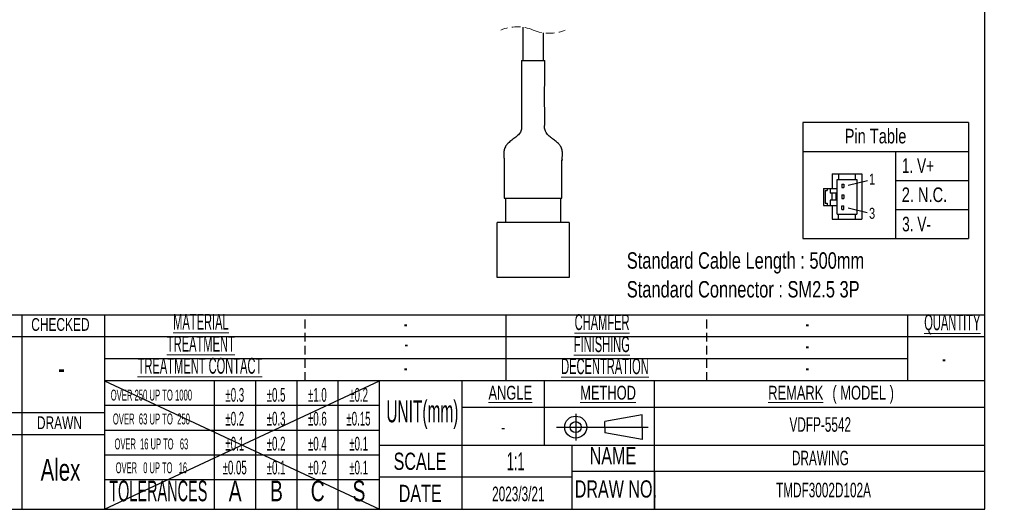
# Model space of a CAD drawing. Header units: millimetres. Extents: x 6 to 294, y 6 to 202.
# Tile 2 of 5: x 151 to 294, y 6 to 78. Entities that reach past the tile are written whole.
import ezdxf

# ---------------------------------------------------------------- set-up
doc = ezdxf.new("R2010")
doc.units = ezdxf.units.MM
doc.linetypes.add('HIDDEN', pattern=[1.905, 1.27, -0.635])
doc.styles.add('SLDTEXTSTYLE0', font='TXT', dxfattribs={"width": 0.75})
doc.styles.add('SLDTEXTSTYLE1', font='TXT', dxfattribs={"width": 0.7})
doc.styles.add('SLDTEXTSTYLE2', font='TXT', dxfattribs={"width": 0.605})
doc.styles.add('SLDTEXTSTYLE3', font='TXT', dxfattribs={"width": 0.525})
doc.styles.add('SLDTEXTSTYLE4', font='TXT', dxfattribs={"width": 0.515789})
doc.styles.add('SLDTEXTSTYLE5', font='TXT', dxfattribs={"width": 0.514474})

# ---------------------------------------------------------------- blocks, each defined once
blk = doc.blocks.new('SW_NOTE_0')
at = {"color": 0, "linetype": 'Continuous', "lineweight": 0, "char_height": 2.3813, "attachment_point": 1, "style": 'SLDTEXTSTYLE0'}
for s, insert in [('Standard Cable Length : 500mm', (0, 3.07)), ('Standard Connector : SM2.5 3P', (0, -1.11))]:
    blk.add_mtext(s, dxfattribs=dict(at, insert=insert))
blk = doc.blocks.new('SW_NOTE_2')
at = {"color": 0, "linetype": 'Continuous', "lineweight": 0, "char_height": 2, "attachment_point": 2, "style": 'SLDTEXTSTYLE1'}
for s, insert in [('\\LREMARK', (4.5, 2.58)), ('( MODEL )', (14.3, 2.58))]:
    blk.add_mtext(s, dxfattribs=dict(at, insert=insert))

msp = doc.modelspace()

# ---------------------------------------------------------------- linework, layer by layer
at = {"color": 7, "linetype": 'Continuous', "lineweight": 25}
for p, q in [((291.14, 6.45), (291.14, 199.04)), ((223.97, 76.49), (223.97, 71.67)), ((226.97, 71.67), (226.97, 75.67)), ((223.77, 71.67), (227.17, 71.67)), ((288.79, 62.64), (264.68, 62.64)), ((264.68, 62.64), (264.68, 45.8)), ((288.79, 62.64), (288.79, 45.8)), ((264.68, 58.43), (288.79, 58.43)), ((278.14, 58.43), (278.14, 45.8)), ((268.95, 55.18), (273.28, 55.18)), ((268.95, 55.18), (268.95, 53.08)), ((269.87, 55.18), (269.87, 54.37)), ((272.32, 54.37), (272.32, 55.18)), ((273.28, 55.18), (273.28, 48.6)), ((267.7, 53.08), (269.68, 53.08)), ((267.7, 53.08), (267.7, 50.61)), ((268.22, 53.08), (268.22, 52.78)), ((268.66, 53.08), (268.66, 52.4)), ((269.68, 54.37), (272.53, 54.37)), ((269.68, 49.33), (269.68, 54.37)), ((270.34, 53.71), (270.34, 53.19)), ((270.34, 53.71), (270.65, 53.71)), ((270.34, 53.19), (270.65, 53.19)), ((270.65, 53.71), (270.65, 53.19)), ((271.28, 53.52), (274.07, 54.22)), ((272.53, 54.37), (272.53, 49.33)), ((278.14, 54.22), (288.79, 54.22)), ((221.27, 51.67), (221.77, 51.67)), ((221.47, 51.67), (221.47, 48.12)), ((221.77, 51.67), (229.17, 51.67)), ((229.17, 51.67), (229.67, 51.67)), ((229.47, 51.67), (229.47, 48.12)), ((267.92, 52.78), (267.92, 50.92)), ((267.92, 52.78), (268.22, 52.78)), ((269.68, 52.4), (268.66, 52.4)), ((268.89, 52.4), (268.89, 51.38)), ((269.47, 52.4), (269.47, 51.38)), ((270.34, 52.14), (270.34, 51.62)), ((270.34, 52.14), (270.65, 52.14)), ((270.34, 51.62), (270.65, 51.62)), ((270.65, 52.14), (270.65, 51.62)), ((267.7, 50.61), (269.68, 50.61)), ((267.92, 50.92), (268.22, 50.92)), ((268.22, 50.92), (268.22, 50.61)), ((269.68, 51.38), (268.66, 51.38)), ((268.66, 51.38), (268.66, 50.61)), ((268.94, 50.61), (268.94, 48.6)), ((270.34, 50.54), (270.65, 50.54)), ((270.34, 50.01), (270.34, 50.54)), ((270.65, 50.01), (270.65, 50.54)), ((271.28, 50.25), (274.06, 49.56)), ((269.68, 49.33), (272.53, 49.33)), ((269.87, 48.6), (269.87, 49.33)), ((270.34, 50.01), (270.65, 50.01)), ((272.32, 48.6), (272.32, 49.33)), ((278.14, 50.01), (288.79, 50.01)), ((220.22, 40.12), (220.22, 48.12)), ((230.72, 48.12), (220.22, 48.12)), ((230.72, 48.12), (230.72, 40.12)), ((268.94, 48.6), (273.28, 48.6)), ((264.68, 45.8), (288.79, 45.8)), ((230.72, 40.12), (220.22, 40.12)), ((139.14, 34.72), (291.14, 34.72)), ((151.14, 34.72), (151.14, 6.45)), ((163.14, 34.72), (163.14, 6.45)), ((221.54, 25.12), (221.54, 34.72)), ((279.94, 25.12), (279.94, 34.72)), ((291.14, 31.52), (139.14, 31.52)), ((279.94, 28.32), (163.14, 28.32)), ((291.14, 25.12), (163.14, 25.12)), ((163.14, 25.12), (203.14, 6.45)), ((163.14, 6.45), (203.14, 25.12)), ((179.14, 6.45), (179.14, 25.12)), ((185.14, 6.45), (185.14, 25.12)), ((191.14, 6.45), (191.14, 25.12)), ((197.14, 6.45), (197.14, 25.12)), ((203.14, 6.45), (203.14, 25.12)), ((215.14, 15.79), (215.14, 25.12)), ((227.14, 15.79), (227.14, 25.12)), ((243.14, 6.45), (243.14, 25.12)), ((203.14, 21.52), (163.14, 21.52)), ((163.14, 20.45), (139.14, 20.45)), ((291.14, 21.25), (215.14, 21.25)), ((231.66, 20.31), (231.66, 16.47)), ((241.35, 20.17), (235.92, 19.21)), ((241.35, 18.39), (241.35, 20.17)), ((235.92, 18.39), (235.92, 19.21)), ((163.14, 17.25), (139.14, 17.25)), ((203.14, 17.92), (163.14, 17.92)), ((228.88, 18.39), (242.21, 18.39)), ((235.92, 18.39), (235.92, 17.58)), ((241.35, 16.61), (235.92, 17.58)), ((241.35, 18.39), (241.35, 16.61)), ((203.14, 15.79), (291.14, 15.79)), ((215.14, 6.45), (215.14, 15.79)), ((231.14, 6.45), (231.14, 15.79)), ((203.14, 14.32), (163.14, 14.32)), ((291.14, 11.92), (231.14, 11.92)), ((243.14, 11.92), (243.14, 6.45)), ((203.14, 10.72), (163.14, 10.72)), ((231.14, 11.12), (203.14, 11.12)), ((5.9, 6.45), (291.14, 6.45))]:
    msp.add_line(p, q, dxfattribs=at)
at = {"color": 7, "linetype": 'HIDDEN', "lineweight": 25}
for p, q in [((192.34, 25.12), (192.34, 34.72)), ((250.74, 25.12), (250.74, 34.72))]:
    msp.add_line(p, q, dxfattribs=at)
at = {"color": 7, "linetype": 'Continuous', "lineweight": 25}
for radius in [1.6, 0.8]:
    msp.add_circle((231.66, 18.39), radius, dxfattribs=at)
at = {"color": 7, "linetype": 'HIDDEN', "lineweight": 18}
for centre, start, end in [((223.13, 70.47), 67.3801, 112.6199), ((227.81, 81.69), 247.3801, 292.6199)]:
    msp.add_arc(centre, 6.08, start, end, dxfattribs=at)
at = {"color": 7, "linetype": 'Continuous', "lineweight": 25}
msp.add_arc((233.78, 56.9), 4.12, 174.8986, 177.0137, dxfattribs=at)
for points, knots in [([(223.77, 71.67), (223.77, 70.87), (223.78, 69.39), (223.8, 67.39), (223.8, 65.89), (223.79, 64.83), (223.78, 64.12), (223.77, 63.54), (223.76, 62.99), (223.78, 62.42), (223.82, 61.92), (223.75, 61.52), (223.58, 61.14), (223.21, 60.73), (222.66, 60.31), (222.19, 59.96), (221.86, 59.67), (221.67, 59.46), (221.53, 59.28), (221.42, 59.09), (221.33, 58.9), (221.27, 58.68), (221.22, 58.43), (221.21, 58.16), (221.21, 57.91), (221.22, 57.74), (221.23, 57.59), (221.24, 57.49), (221.25, 57.4), (221.26, 57.3), (221.27, 57.2), (221.27, 57.12), (221.28, 57.02), (221.28, 56.91), (221.27, 56.78), (221.27, 56.67), (221.27, 56.59), (221.27, 56.43), (221.27, 56.2), (221.27, 55.93), (221.27, 55.71), (221.27, 55.53), (221.27, 55.37), (221.27, 55.15), (221.27, 54.84), (221.27, 54.35), (221.27, 53.65), (221.27, 52.73), (221.27, 52.04), (221.27, 51.67)], [0, 0, 0, 0, 0.115131, 0.210572, 0.285971, 0.329383, 0.361622, 0.386949, 0.41282, 0.440029, 0.468963, 0.483268, 0.497605, 0.527769, 0.561157, 0.596134, 0.611433, 0.62452, 0.635497, 0.644472, 0.656531, 0.664662, 0.676736, 0.693147, 0.702719, 0.712827, 0.717958, 0.723041, 0.727585, 0.73139, 0.737029, 0.741642, 0.743642, 0.750689, 0.757435, 0.762429, 0.765537, 0.769066, 0.785065, 0.798394, 0.808799, 0.816721, 0.822809, 0.832617, 0.847533, 0.867623, 0.902544, 0.946759, 1, 1, 1, 1]), ([(229.67, 56.74), (229.67, 56.82), (229.66, 57), (229.68, 57.27), (229.7, 57.52), (229.72, 57.71), (229.72, 57.82), (229.73, 57.91), (229.73, 58.04), (229.73, 58.23), (229.71, 58.46), (229.68, 58.66), (229.63, 58.81), (229.6, 58.92), (229.55, 59.01), (229.51, 59.11), (229.45, 59.22), (229.36, 59.34), (229.26, 59.47), (229.05, 59.7), (228.68, 60.02), (228.18, 60.38), (227.66, 60.79), (227.29, 61.23), (227.13, 61.78), (227.15, 62.29), (227.19, 62.96), (227.17, 63.78), (227.15, 64.84), (227.14, 66.16), (227.15, 67.76), (227.16, 69.62), (227.17, 70.96), (227.17, 71.67)], [0, 0, 0, 0, 0.016362, 0.032148, 0.052166, 0.062836, 0.068176, 0.073469, 0.078687, 0.093379, 0.109792, 0.122333, 0.131187, 0.138632, 0.144027, 0.150645, 0.158479, 0.167546, 0.177882, 0.189536, 0.227332, 0.268627, 0.305684, 0.352547, 0.37427, 0.411264, 0.448525, 0.499531, 0.565367, 0.648345, 0.748563, 0.865923, 1, 1, 1, 1]), ([(229.67, 51.67), (229.67, 52.09), (229.67, 52.85), (229.67, 53.86), (229.67, 54.62), (229.67, 55.12), (229.67, 55.41), (229.67, 55.6), (229.67, 55.78), (229.67, 56.02), (229.67, 56.31), (229.67, 56.58), (229.67, 56.78), (229.67, 56.88), (229.67, 56.92)], [0, 0, 0, 0, 0.241173, 0.434273, 0.578103, 0.673038, 0.721042, 0.744763, 0.778728, 0.823471, 0.88137, 0.947297, 0.975665, 1, 1, 1, 1])]:
    msp.add_open_spline(points, degree=3, knots=knots, dxfattribs=at)

# ---------------------------------------------------------------- block references
at = {"color": 7, "linetype": 'Continuous', "lineweight": 0}
for name, p in [('SW_NOTE_0', (239.09, 40.72)), ('SW_NOTE_2', (259.16, 21.81))]:
    msp.add_blockref(name, p, dxfattribs=at)

# ---------------------------------------------------------------- texts
for s, insert, char_height, attachment_point, style in [('Pin Table', (270.77, 61.73), 2.117, 1, 'SLDTEXTSTYLE0'), ('1. V+', (279.09, 57.42), 2.117, 1, 'SLDTEXTSTYLE1'), ('1', (274.31, 55.21), 1.59, 1, 'SLDTEXTSTYLE0'), ('2. N.C.', (279.07, 53.21), 2.117, 1, 'SLDTEXTSTYLE0'), ('3', (274.31, 50.25), 1.59, 1, 'SLDTEXTSTYLE0'), ('3. V-', (279.13, 48.95), 2.117, 1, 'SLDTEXTSTYLE1'), ('\\LMATERIAL', (177.17, 34.85), 2.3, 2, 'SLDTEXTSTYLE3'), ('\\LCHAMFER', (235.5, 34.79), 2.3, 2, 'SLDTEXTSTYLE3'), ('\\LQUANTITY', (286.42, 34.77), 2.3, 2, 'SLDTEXTSTYLE3'), ('CHECKED', (156.74, 34.23), 1.852, 2, 'SLDTEXTSTYLE1'), ('-', (206.95, 34.59), 2.3, 2, 'SLDTEXTSTYLE3'), ('-', (265.35, 34.59), 2.3, 2, 'SLDTEXTSTYLE3'), ('\\LTREATMENT', (177.16, 31.65), 2.3, 2, 'SLDTEXTSTYLE3'), ('\\LFINISHING', (235.46, 31.59), 2.3, 2, 'SLDTEXTSTYLE3'), ('-', (207.02, 31.65), 2.3, 2, 'SLDTEXTSTYLE3'), ('-', (265.35, 31.39), 2.3, 2, 'SLDTEXTSTYLE3'), ('\\LTREATMENT CONTACT', (177.03, 28.45), 2.3, 2, 'SLDTEXTSTYLE3'), ('\\LDECENTRATION', (235.91, 28.39), 2.3, 2, 'SLDTEXTSTYLE3'), ('-', (285.2, 29.51), 2.3, 2, 'SLDTEXTSTYLE3'), ('-', (156.92, 28.55), 3.17, 2, 'SLDTEXTSTYLE1'), ('-', (206.95, 28.19), 2.3, 2, 'SLDTEXTSTYLE3'), ('-', (265.35, 28.19), 2.3, 2, 'SLDTEXTSTYLE3'), ('\\LANGLE', (222.15, 24.39), 2, 2, 'SLDTEXTSTYLE1'), ('\\LMETHOD', (236.37, 24.39), 2, 2, 'SLDTEXTSTYLE1'), ('OVER 250 UP TO 1000', (169.97, 23.84), 1.5875, 2, 'SLDTEXTSTYLE3'), ('±0.3', (182.1, 24.08), 2, 2, 'SLDTEXTSTYLE3'), ('±0.5', (188.1, 24.08), 2, 2, 'SLDTEXTSTYLE3'), ('±1.0', (194.1, 24.08), 2, 2, 'SLDTEXTSTYLE3'), ('±0.2', (200.1, 24.08), 2, 2, 'SLDTEXTSTYLE3'), ('UNIT(mm)', (209.37, 22.28), 3.2, 2, 'SLDTEXTSTYLE3'), ('OVER  63 UP TO  250', (169.97, 20.37), 1.5875, 2, 'SLDTEXTSTYLE3'), ('±0.2', (182.1, 20.62), 2, 2, 'SLDTEXTSTYLE3'), ('±0.3', (188.1, 20.62), 2, 2, 'SLDTEXTSTYLE3'), ('±0.6', (194.1, 20.62), 2, 2, 'SLDTEXTSTYLE3'), ('±0.15', (200.08, 20.62), 2, 2, 'SLDTEXTSTYLE3'), ('DRAWN', (156.6, 19.95), 1.852, 2, 'SLDTEXTSTYLE1'), ('VDFP-5542', (267.22, 19.83), 2.117, 2, 'SLDTEXTSTYLE2'), ('±0.1', (182.1, 16.99), 2, 2, 'SLDTEXTSTYLE3'), ('±0.2', (188.1, 16.99), 2, 2, 'SLDTEXTSTYLE3'), ('±0.4', (194.1, 16.99), 2, 2, 'SLDTEXTSTYLE3'), ('±0.1', (200.1, 16.99), 2, 2, 'SLDTEXTSTYLE3'), ('-', (221.12, 19.39), 2, 2, 'SLDTEXTSTYLE1'), ('OVER  16 UP TO   63', (169.97, 16.74), 1.5875, 2, 'SLDTEXTSTYLE4'), ('SCALE', (209.02, 14.68), 2.5, 2, 'SLDTEXTSTYLE1'), ('1:1', (222.94, 14.75), 2.646, 2, 'SLDTEXTSTYLE3'), ('NAME', (237.08, 15.49), 2.5, 2, 'SLDTEXTSTYLE1'), ('DRAWING', (267.24, 14.96), 2.117, 2, 'SLDTEXTSTYLE2'), ('Alex', (156.75, 13.78), 3.175, 2, 'SLDTEXTSTYLE1'), ('OVER   0 UP TO   16', (169.97, 13.28), 1.5875, 2, 'SLDTEXTSTYLE5'), ('±0.05', (182.08, 13.52), 2, 2, 'SLDTEXTSTYLE3'), ('±0.1', (188.1, 13.52), 2, 2, 'SLDTEXTSTYLE3'), ('±0.2', (194.1, 13.52), 2, 2, 'SLDTEXTSTYLE3'), ('±0.1', (200.1, 13.52), 2, 2, 'SLDTEXTSTYLE3'), ('TOLERANCES', (170.97, 10.62), 3, 2, 'SLDTEXTSTYLE3'), ('A', (182.15, 10.62), 3, 2, 'SLDTEXTSTYLE1'), ('B', (188.15, 10.62), 3, 2, 'SLDTEXTSTYLE1'), ('C', (194.15, 10.62), 3, 2, 'SLDTEXTSTYLE1'), ('S', (200.15, 10.62), 3, 2, 'SLDTEXTSTYLE1'), ('DRAW NO.', (237.5, 10.66), 2.5, 2, 'SLDTEXTSTYLE1'), ('TMDF3002D102A', (267.69, 10.31), 2.1167, 2, 'SLDTEXTSTYLE2'), ('DATE', (209.05, 10.01), 2.5, 2, 'SLDTEXTSTYLE1'), ('2023/3/21', (223.32, 9.75), 2.117, 2, 'SLDTEXTSTYLE2')]:
    msp.add_mtext(s, dxfattribs=dict(at, insert=insert, char_height=char_height, attachment_point=attachment_point, style=style))

doc.saveas('drawing.dxf')
